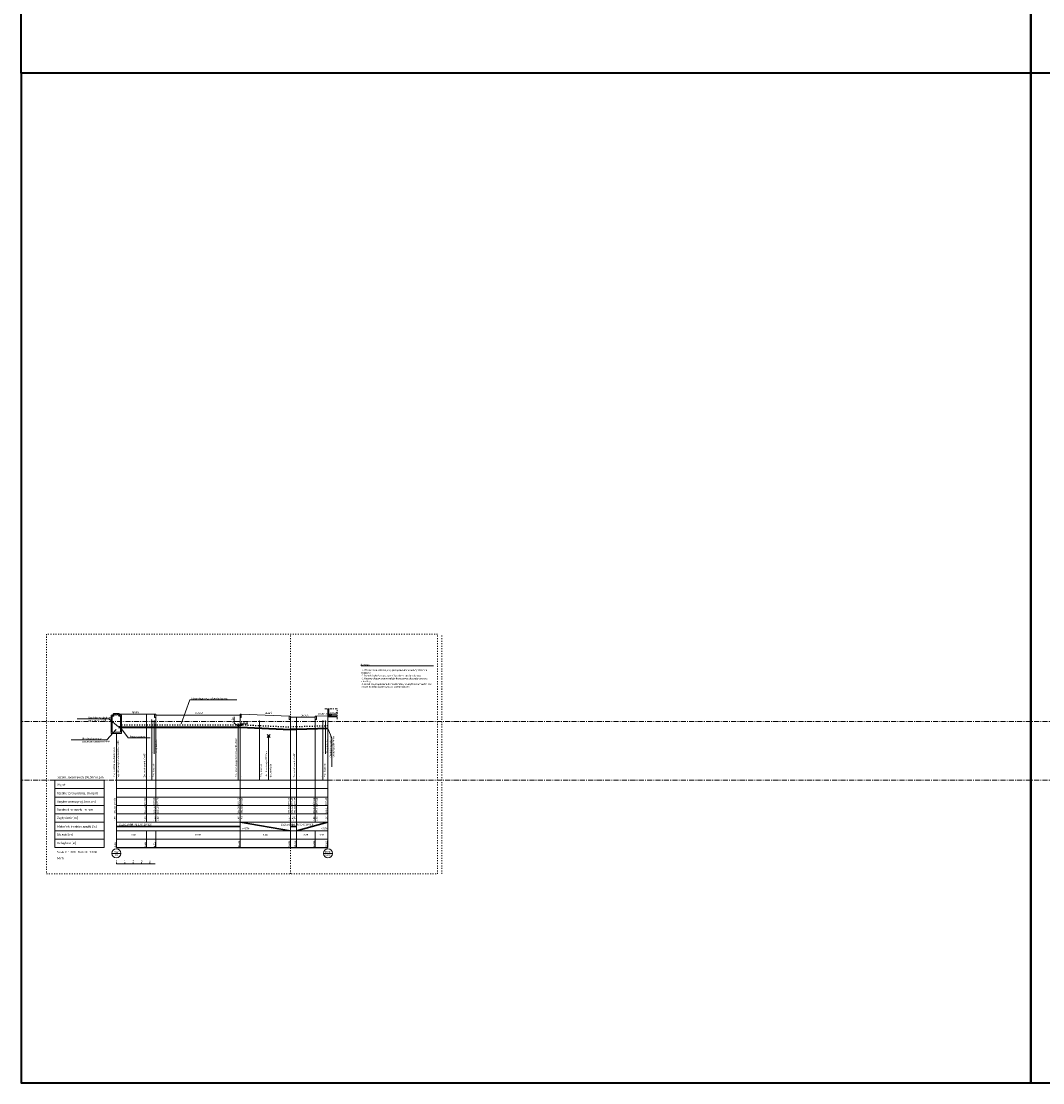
# Model space of a CAD drawing. Header units: millimetres. Extents: x -1212 to 8000, y -2 to 4191.
# Tile 1 of 28: x -1212 to -1090, y 154 to 280. Entities that reach past the tile are written whole.
import ezdxf
from ezdxf import colors
from ezdxf.entities.mleader import LeaderData, LeaderLine
from ezdxf.enums import TextEntityAlignment as Align
from ezdxf.math import Vec2, Vec3

# ---------------------------------------------------------------- set-up
doc = ezdxf.new("R2010")
doc.units = ezdxf.units.MM
doc.set_wipeout_variables(frame=1)
for name, pattern in [('ACAD_ISO03W100', [30, 12, -18]), ('ACAD_ISO10W100', [18, 12, -3, 0, -3]), ('DASHDOT', [1, 0.5, -0.25, 0, -0.25])]:
    doc.linetypes.add(name, pattern=pattern)
for name, color, linetype, lineweight in [('PRIMETECH - KONSTRUKCJA', 7, 'Continuous', 15), ('PRIMETECH - KOTY', 7, 'Continuous', 9), ('PRIMETECH - LINIE PROFILOWE', 7, 'Continuous', 15), ('PRIMETECH - OPISY', 7, 'Continuous', 9), ('PRIMETECH - TEREN', 252, 'Continuous', 15), ('PRIMETECH - WODA_PRZYŁĄCZ', 5, 'Continuous', 40), ('PRIMETECH - WODA_ZIMNA_INSTALACJA_ZEWN', 5, 'Continuous', 40), ('PROHUBUS - WODA_OPIS', 7, 'Continuous', 18)]:
    doc.layers.add(name, color=color, linetype=linetype, lineweight=lineweight)
doc.layers.add('PRIMETECH - NDR--------------', color=6, linetype='Continuous', lineweight=20, plot=False)
doc.layers.add('PRIMETECH - P.P.', color=203, linetype='ACAD_ISO10W100', lineweight=15, plot=False)
doc.styles.add('DYN_DIM', font='arial.ttf')
doc.styles.add('RPK_TAB_TXT_OPIS', font='arial.ttf', dxfattribs={"width": 0.8, "height": 3.5})
doc.styles.get("Standard").update_dxf_attribs({"font": 'calibril.ttf'})
doc.dimstyles.new('1', dxfattribs={"dimtxt": 0.2, "dimasz": 0.12, "dimexe": 0, "dimexo": 0, "dimgap": 0.05, "dimtad": 1, "dimjust": 4, "dimzin": 1, "dimdsep": 46, "dimtxsty": 'Standard', "dimblk": 'NONE', "dimcen": -2.5, "dimclrd": 7, "dimclre": 7, "dimclrt": 7, "dimadec": 0, "dimazin": 0, "dimtfac": 1, "dimtmove": 0, "dimatfit": 3, "dimfxl": 1.25, "dimarcsym": 0})
doc.dimstyles.new('2', dxfattribs={"dimtxt": 0.2, "dimasz": 0.07, "dimexe": 0, "dimexo": 0, "dimgap": 0.1, "dimtad": 1, "dimzin": 1, "dimdsep": 46, "dimtxsty": 'Standard', "dimblk": 'NONE', "dimcen": 2.5, "dimclrd": 256, "dimclre": 256, "dimclrt": 256, "dimadec": 0, "dimazin": 0, "dimtfac": 1, "dimtmove": 0, "dimatfit": 3, "dimfxl": 1.25, "dimlwd": 5, "dimlwe": 5, "dimarcsym": 0})

# ---------------------------------------------------------------- blocks, each defined once
blk = doc.blocks.new('*D8170')
at = {"layer": 'DEFPOINTS', "color": 0}
blk.add_point((-1200.46, 182), dxfattribs=at)
blk.add_point((-1200.46, 182), dxfattribs=at)
blk.add_point((-1200.46, 182), dxfattribs=at)
at = {"layer": 'PRIMETECH - LINIE PROFILOWE', "color": 7, "lineweight": -2, "ltscale": 2}
for q in [(-1200.46, 182.63), (-1200.46, 182), (-1200.46, 182)]:
    blk.add_line((-1200.46, 182), q, dxfattribs=at)
at = {"layer": 'PRIMETECH - LINIE PROFILOWE', "color": 7, "ltscale": 2, "insert": (-1200.62, 182.32), "char_height": 0.2, "attachment_point": 5, "rotation": 90}
blk.add_mtext('0.00', dxfattribs=at)
blk = doc.blocks.new('_None')
blk = doc.blocks.new('*U6047')
at = {"ltscale": 1000}
for p, q in [((0, 4.54), (0, -0.46)), ((0, 2.04), (0, 0))]:
    blk.add_line(p, q, dxfattribs=at)
blk.add_circle((0, 2.04), 2.5)
at = {"ltscale": 1000, "style": 'RPK_TAB_TXT_OPIS', "width": 0.8}
blk.add_attdef('NR_PIONU', text='', height=1, rotation=270, dxfattribs=at).set_placement((-0.5, 2.04), align=Align.TOP_CENTER)
blk.add_attdef('OPIS_PION', text='', height=1, rotation=270, dxfattribs=at).set_placement((0, 2.04), align=Align.BOTTOM_CENTER)
blk = doc.blocks.new('*D8172')
at = {"layer": 'DEFPOINTS', "color": 0}
for p in [(-1200.46, 183), (-1196.86, 183), (-1196.86, 183)]:
    blk.add_point(p, dxfattribs=at)
at = {"layer": 'PRIMETECH - LINIE PROFILOWE', "lineweight": 5, "ltscale": 2}
for p, q in [((-1200.46, 183), (-1200.46, 183)), ((-1200.46, 183), (-1196.86, 183)), ((-1196.86, 183), (-1196.86, 183))]:
    blk.add_line(p, q, dxfattribs=at)
at = {"layer": 'PRIMETECH - LINIE PROFILOWE', "ltscale": 2, "insert": (-1198.41, 183.5), "char_height": 0.2, "attachment_point": 5}
blk.add_mtext('3.60', dxfattribs=at)
blk = doc.blocks.new('_$0$_None')
blk = doc.blocks.new('_Oblique')
at = {"color": 0, "linetype": 'ByBlock', "lineweight": -2}
blk.add_line((-0.5, -0.5), (0.5, 0.5), dxfattribs=at)
blk = doc.blocks.new('*D8183')
at = {"layer": 'DEFPOINTS', "color": 0}
for p in [(-1185.96, 196.49), (-1185.96, 196.33), (-1185.96, 196.33)]:
    blk.add_point(p, dxfattribs=at)
at = {"layer": 'PRIMETECH - LINIE PROFILOWE', "lineweight": 5, "ltscale": 2}
for p, q in [((-1186.45, 197.53), (-1186.45, 196.8)), ((-1186.45, 196.8), (-1185.96, 196.41)), ((-1185.96, 196.49), (-1185.96, 196.49)), ((-1185.96, 196.49), (-1185.96, 196.33)), ((-1185.96, 196.33), (-1185.96, 196.33))]:
    blk.add_line(p, q, dxfattribs=at)
at = {"layer": 'PRIMETECH - LINIE PROFILOWE', "lineweight": 5, "xscale": 0.07, "yscale": 0.07, "zscale": 0.07}
for p, rotation in [((-1185.96, 196.49), 270), ((-1185.96, 196.33), 90)]:
    blk.add_blockref('_Oblique', p, dxfattribs=dict(at, rotation=rotation))
at = {"layer": 'PRIMETECH - LINIE PROFILOWE', "ltscale": 2, "insert": (-1186.66, 197.16), "char_height": 0.2, "attachment_point": 5, "rotation": 90}
blk.add_mtext('0.16', dxfattribs=at)
blk = doc.blocks.new('*D8184')
at = {"layer": 'DEFPOINTS', "color": 0}
for p in [(-1200.46, 182), (-1196.86, 182), (-1196.86, 182)]:
    blk.add_point(p, dxfattribs=at)
at = {"layer": 'PRIMETECH - LINIE PROFILOWE', "color": 7, "lineweight": -2, "ltscale": 2}
for p, q in [((-1200.46, 182), (-1200.46, 182)), ((-1200.46, 182), (-1196.86, 182)), ((-1196.86, 182), (-1196.86, 182.63))]:
    blk.add_line(p, q, dxfattribs=at)
at = {"layer": 'PRIMETECH - LINIE PROFILOWE', "color": 7, "ltscale": 2, "insert": (-1197.02, 182.31), "char_height": 0.2, "attachment_point": 5, "rotation": 90}
blk.add_mtext('3.60', dxfattribs=at)
blk = doc.blocks.new('*D8185')
at = {"layer": 'DEFPOINTS', "color": 0}
for p in [(-1200.46, 182), (-1195.76, 182), (-1195.76, 182)]:
    blk.add_point(p, dxfattribs=at)
at = {"layer": 'PRIMETECH - LINIE PROFILOWE', "color": 7, "lineweight": -2, "ltscale": 2}
for p, q in [((-1200.46, 182), (-1200.46, 182)), ((-1200.46, 182), (-1195.76, 182)), ((-1195.76, 182), (-1195.76, 182.64))]:
    blk.add_line(p, q, dxfattribs=at)
at = {"layer": 'PRIMETECH - LINIE PROFILOWE', "color": 7, "ltscale": 2, "insert": (-1195.92, 182.32), "char_height": 0.2, "attachment_point": 5, "rotation": 90}
blk.add_mtext('4.70', dxfattribs=at)
blk = doc.blocks.new('*D8186')
at = {"layer": 'DEFPOINTS', "color": 0}
for p in [(-1200.46, 182), (-1185.76, 182), (-1185.76, 182)]:
    blk.add_point(p, dxfattribs=at)
at = {"layer": 'PRIMETECH - LINIE PROFILOWE', "color": 7, "lineweight": -2, "ltscale": 2}
for p, q in [((-1200.46, 182), (-1200.46, 182)), ((-1200.46, 182), (-1185.76, 182)), ((-1185.76, 182), (-1185.76, 182.77))]:
    blk.add_line(p, q, dxfattribs=at)
at = {"layer": 'PRIMETECH - LINIE PROFILOWE', "color": 7, "ltscale": 2, "insert": (-1185.92, 182.39), "char_height": 0.2, "attachment_point": 5, "rotation": 90}
blk.add_mtext('14.70', dxfattribs=at)
blk = doc.blocks.new('*D8187')
at = {"layer": 'DEFPOINTS', "color": 0}
for p in [(-1195.76, 183), (-1195.76, 183), (-1185.76, 183)]:
    blk.add_point(p, dxfattribs=at)
at = {"layer": 'PRIMETECH - LINIE PROFILOWE', "lineweight": 5, "ltscale": 2}
for p, q in [((-1195.76, 183), (-1195.76, 183)), ((-1185.76, 183), (-1195.76, 183)), ((-1185.76, 183), (-1185.76, 183))]:
    blk.add_line(p, q, dxfattribs=at)
at = {"layer": 'PRIMETECH - LINIE PROFILOWE', "ltscale": 2, "insert": (-1190.76, 183.5), "char_height": 0.2, "attachment_point": 5}
blk.add_mtext('10.00', dxfattribs=at)
blk = doc.blocks.new('*D8188')
at = {"layer": 'DEFPOINTS', "color": 0}
for p in [(-1200.46, 182), (-1179.76, 182), (-1179.76, 182)]:
    blk.add_point(p, dxfattribs=at)
at = {"layer": 'PRIMETECH - LINIE PROFILOWE', "color": 7, "lineweight": -2, "ltscale": 2}
for p, q in [((-1200.46, 182), (-1200.46, 182)), ((-1200.46, 182), (-1179.76, 182)), ((-1179.76, 182), (-1179.76, 182.78))]:
    blk.add_line(p, q, dxfattribs=at)
at = {"layer": 'PRIMETECH - LINIE PROFILOWE', "color": 7, "ltscale": 2, "insert": (-1179.92, 182.39), "char_height": 0.2, "attachment_point": 5, "rotation": 90}
blk.add_mtext('20.70', dxfattribs=at)
blk = doc.blocks.new('*D8189')
at = {"layer": 'DEFPOINTS', "color": 0}
for p in [(-1200.46, 182), (-1179.06, 182), (-1179.06, 182)]:
    blk.add_point(p, dxfattribs=at)
at = {"layer": 'PRIMETECH - LINIE PROFILOWE', "color": 7, "lineweight": -2, "ltscale": 2}
for p, q in [((-1200.46, 182), (-1200.46, 182)), ((-1200.46, 182), (-1179.06, 182)), ((-1179.06, 182), (-1179.06, 182.78))]:
    blk.add_line(p, q, dxfattribs=at)
at = {"layer": 'PRIMETECH - LINIE PROFILOWE', "color": 7, "ltscale": 2, "insert": (-1179.22, 182.39), "char_height": 0.2, "attachment_point": 5, "rotation": 90}
blk.add_mtext('21.40', dxfattribs=at)
blk = doc.blocks.new('*D8190')
at = {"layer": 'DEFPOINTS', "color": 0}
for p in [(-1185.76, 183), (-1185.76, 183), (-1179.76, 183)]:
    blk.add_point(p, dxfattribs=at)
at = {"layer": 'PRIMETECH - LINIE PROFILOWE', "lineweight": 5, "ltscale": 2}
for p, q in [((-1185.76, 183), (-1185.76, 183)), ((-1179.76, 183), (-1185.76, 183)), ((-1179.76, 183), (-1179.76, 183))]:
    blk.add_line(p, q, dxfattribs=at)
at = {"layer": 'PRIMETECH - LINIE PROFILOWE', "ltscale": 2, "insert": (-1182.76, 183.5), "char_height": 0.2, "attachment_point": 5}
blk.add_mtext('6.00', dxfattribs=at)
blk = doc.blocks.new('*D8191')
at = {"layer": 'DEFPOINTS', "color": 0}
for p in [(-1200.46, 182), (-1175.31, 182), (-1175.31, 182)]:
    blk.add_point(p, dxfattribs=at)
at = {"layer": 'PRIMETECH - LINIE PROFILOWE', "color": 7, "lineweight": -2, "ltscale": 2}
for p, q in [((-1200.46, 182), (-1200.46, 182)), ((-1200.46, 182), (-1175.31, 182)), ((-1175.31, 182), (-1175.31, 182.78))]:
    blk.add_line(p, q, dxfattribs=at)
at = {"layer": 'PRIMETECH - LINIE PROFILOWE', "color": 7, "ltscale": 2, "insert": (-1175.47, 182.39), "char_height": 0.2, "attachment_point": 5, "rotation": 90}
blk.add_mtext('25.15', dxfattribs=at)
blk = doc.blocks.new('*D8192')
at = {"layer": 'DEFPOINTS', "color": 0}
for p in [(-1200.46, 182), (-1176.81, 182), (-1176.81, 182)]:
    blk.add_point(p, dxfattribs=at)
at = {"layer": 'PRIMETECH - LINIE PROFILOWE', "color": 7, "lineweight": -2, "ltscale": 2}
for p, q in [((-1200.46, 182), (-1200.46, 182)), ((-1200.46, 182), (-1176.81, 182)), ((-1176.81, 182), (-1176.81, 182.78))]:
    blk.add_line(p, q, dxfattribs=at)
at = {"layer": 'PRIMETECH - LINIE PROFILOWE', "color": 7, "ltscale": 2, "insert": (-1176.97, 182.39), "char_height": 0.2, "attachment_point": 5, "rotation": 90}
blk.add_mtext('23.65', dxfattribs=at)
blk = doc.blocks.new('*D8193')
at = {"layer": 'DEFPOINTS', "color": 0}
for p in [(-1179.06, 183), (-1179.06, 183), (-1176.81, 183)]:
    blk.add_point(p, dxfattribs=at)
at = {"layer": 'PRIMETECH - LINIE PROFILOWE', "lineweight": 5, "ltscale": 2}
for p, q in [((-1179.06, 183), (-1179.06, 183)), ((-1176.81, 183), (-1179.06, 183)), ((-1176.81, 183), (-1176.81, 183))]:
    blk.add_line(p, q, dxfattribs=at)
at = {"layer": 'PRIMETECH - LINIE PROFILOWE', "ltscale": 2, "insert": (-1177.94, 183.5), "char_height": 0.2, "attachment_point": 5}
blk.add_mtext('2.25', dxfattribs=at)
blk = doc.blocks.new('*D8194')
at = {"layer": 'DEFPOINTS', "color": 0}
for p in [(-1176.81, 183), (-1175.31, 183), (-1175.31, 183)]:
    blk.add_point(p, dxfattribs=at)
at = {"layer": 'PRIMETECH - LINIE PROFILOWE', "lineweight": 5, "ltscale": 2}
for p, q in [((-1176.81, 183), (-1176.81, 183)), ((-1176.81, 183), (-1175.31, 183)), ((-1175.31, 183), (-1175.31, 183))]:
    blk.add_line(p, q, dxfattribs=at)
at = {"layer": 'PRIMETECH - LINIE PROFILOWE', "ltscale": 2, "insert": (-1176.06, 183.5), "char_height": 0.2, "attachment_point": 5}
blk.add_mtext('1.50', dxfattribs=at)

msp = doc.modelspace()

# ---------------------------------------------------------------- linework, layer by layer
at = {"layer": 'PRIMETECH - KONSTRUKCJA', "linetype": 'DASHDOT', "ltscale": 0.5}
for p, q in [((-1174.219, 198.506), (-1175.776, 198.506)), ((-1174.219, 197.25), (-1174.219, 198.506))]:
    msp.add_line(p, q, dxfattribs=at)
at = {"layer": 'PRIMETECH - KONSTRUKCJA'}
for p, q in [((-1175.314, 197.65), (-1175.314, 198.506)), ((-1175.214, 197.65), (-1175.214, 198.506)), ((-1201.084, 195.558), (-1201.084, 197.732)), ((-1200.964, 195.708), (-1200.964, 197.612)), ((-1200.786, 197.832), (-1200.866, 197.812)), ((-1200.866, 197.812), (-1200.767, 197.812)), ((-1200.796, 197.95), (-1200.819, 197.95)), ((-1200.819, 197.95), (-1200.819, 197.906)), ((-1200.819, 197.906), (-1200.786, 197.872)), ((-1200.796, 197.905), (-1200.796, 197.95)), ((-1200.767, 197.905), (-1200.796, 197.905)), ((-1200.786, 197.872), (-1200.786, 197.832)), ((-1200.774, 197.732), (-1200.774, 197.612)), ((-1200.767, 197.812), (-1200.767, 197.905)), ((-1200.161, 197.812), (-1200.161, 197.905)), ((-1200.161, 197.905), (-1200.133, 197.905)), ((-1200.161, 197.812), (-1200.063, 197.812)), ((-1200.161, 197.812), (-1200.063, 197.812)), ((-1200.154, 197.732), (-1200.154, 197.612)), ((-1200.109, 197.906), (-1200.143, 197.872)), ((-1200.143, 197.872), (-1200.143, 197.832)), ((-1200.143, 197.832), (-1200.063, 197.812)), ((-1200.133, 197.95), (-1200.109, 197.95)), ((-1200.133, 197.905), (-1200.133, 197.95)), ((-1200.109, 197.95), (-1200.109, 197.906)), ((-1199.964, 195.708), (-1199.964, 197.612)), ((-1199.844, 195.558), (-1199.844, 197.732)), ((-1175.314, 197.65), (-1174.219, 197.65)), ((-1175.314, 197.55), (-1174.219, 197.55)), ((-1200.964, 195.7), (-1199.964, 195.7)), ((-1200.1, 196.418), (-1200.185, 196.183)), ((-1201.084, 195.55), (-1199.844, 195.55))]:
    msp.add_line(p, q, dxfattribs=at)
at = {"layer": 'PRIMETECH - KONSTRUKCJA', "lineweight": 25}
msp.add_line((-1200.767, 197.812), (-1200.866, 197.812), dxfattribs=at)
at = {"layer": 'PRIMETECH - KONSTRUKCJA', "color": 252, "linetype": 'ACAD_ISO03W100', "lineweight": 5, "ltscale": 0.003}
for p, q in [((-1200.154, 197.732), (-1200.774, 197.732)), ((-1200.767, 197.812), (-1200.161, 197.812))]:
    msp.add_line(p, q, dxfattribs=at)
at = {"layer": 'PRIMETECH - KONSTRUKCJA', "lineweight": 9}
for p, q in [((-1200.754, 197.92), (-1200.735, 197.892)), ((-1200.194, 197.892), (-1200.735, 197.892)), ((-1200.174, 197.92), (-1200.194, 197.892))]:
    msp.add_line(p, q, dxfattribs=at)
at = {"layer": 'PRIMETECH - KONSTRUKCJA'}
for points in [[(-1200.774, 197.732), (-1200.894, 197.732), (-1200.894, 197.812), (-1200.774, 197.812)], [(-1200.787, 197.95), (-1200.787, 197.92), (-1200.142, 197.92), (-1200.142, 197.95)], [(-1200.154, 197.732), (-1200.034, 197.732), (-1200.034, 197.812), (-1200.154, 197.812)]]:
    msp.add_lwpolyline(points, close=True, dxfattribs=at)
at = {"layer": 'PRIMETECH - KOTY', "color": 7, "lineweight": 0}
msp.add_line((-1175.152, 197.85), (-1174.252, 197.85), dxfattribs=at)
at = {"layer": 'PRIMETECH - KOTY'}
for p, q in [((-1185.57, 196.495), (-1185.964, 196.495)), ((-1185.72, 196.695), (-1184.82, 196.695))]:
    msp.add_line(p, q, dxfattribs=at)
at = {"layer": 'PRIMETECH - KOTY', "color": 7, "lineweight": 0}
msp.add_lwpolyline([(-1175.152, 197.85), (-1175.002, 197.65), (-1174.852, 197.85)], close=True, dxfattribs=at)
at = {"layer": 'PRIMETECH - KOTY'}
msp.add_lwpolyline([(-1185.72, 196.695), (-1185.57, 196.495), (-1185.42, 196.695)], close=True, dxfattribs=at)
at = {"layer": 'PRIMETECH - LINIE PROFILOWE', "ltscale": 2}
for p, q in [((-1201.084, 197.732), (-1200.774, 197.732)), ((-1200.964, 197.612), (-1200.774, 197.612)), ((-1200.154, 197.732), (-1199.844, 197.732)), ((-1200.154, 197.612), (-1199.964, 197.612)), ((-1196.864, 197.85), (-1196.864, 185)), ((-1195.764, 197.45), (-1195.764, 185)), ((-1185.764, 197.44), (-1185.764, 182)), ((-1179.764, 197.44), (-1179.764, 182)), ((-1179.064, 197.49), (-1179.064, 182)), ((-1176.814, 197.51), (-1176.814, 185)), ((-1175.314, 197.66), (-1175.314, 182)), ((-1200.464, 195.55), (-1200.464, 182)), ((-1196.864, 184), (-1196.864, 182)), ((-1195.764, 184), (-1195.764, 182)), ((-1176.814, 184), (-1176.814, 182))]:
    msp.add_line(p, q, dxfattribs=at)
at = {"layer": 'PRIMETECH - LINIE PROFILOWE', "color": 30, "ltscale": 2}
for p, q in [((-1196.264, 197.125), (-1196.264, 190)), ((-1183.464, 197.025), (-1183.464, 190)), ((-1175.914, 197.025), (-1175.914, 190))]:
    msp.add_line(p, q, dxfattribs=at)
at = {"layer": 'PRIMETECH - LINIE PROFILOWE', "color": 1, "ltscale": 2}
for p, q in [((-1195.964, 197.025), (-1195.964, 193.14)), ((-1175.614, 197.025), (-1175.614, 193.14)), ((-1182.534, 195.082), (-1182.194, 195.422)), ((-1182.534, 195.422), (-1182.194, 195.082))]:
    msp.add_line(p, q, dxfattribs=at)
at = {"layer": 'PRIMETECH - LINIE PROFILOWE', "lineweight": 30, "ltscale": 2}
msp.add_line((-1199.91, 196.36), (-1199.91, 196.24), dxfattribs=at)
at = {"layer": 'PRIMETECH - LINIE PROFILOWE', "color": 94, "ltscale": 2}
for p, q in [((-1185.964, 196.495), (-1185.964, 190)), ((-1182.364, 195.152), (-1182.364, 190))]:
    msp.add_line(p, q, dxfattribs=at)
at = {"layer": 'PRIMETECH - LINIE PROFILOWE'}
for p, q in [((-1175.314, 190), (-1200.464, 190)), ((-1207.77, 189), (-1201.892, 189)), ((-1207.77, 188), (-1201.892, 188)), ((-1175.314, 189), (-1200.464, 189)), ((-1175.314, 188), (-1200.464, 188)), ((-1207.77, 187), (-1201.892, 187)), ((-1175.314, 187), (-1200.464, 187)), ((-1207.77, 186), (-1201.892, 186)), ((-1175.314, 186), (-1200.464, 186)), ((-1207.77, 185), (-1201.892, 185)), ((-1175.314, 185), (-1200.464, 185)), ((-1207.77, 184), (-1201.892, 184)), ((-1207.77, 183), (-1201.892, 183)), ((-1175.314, 184), (-1200.464, 184)), ((-1175.314, 183), (-1200.464, 183))]:
    msp.add_line(p, q, dxfattribs=at)
at = {"layer": 'PRIMETECH - LINIE PROFILOWE', "color": 6, "lineweight": 35, "ltscale": 2}
for points in [[(-1091.77, 274.043), (-1211.77, 274.043), (-1211.77, 334.043), (-1091.77, 334.043)], [(-971.77, 274.043), (-1091.77, 274.043), (-1091.77, 334.043), (-971.77, 334.043)], [(-1091.77, 274.043), (-1211.77, 274.043), (-1211.77, 154.043), (-1091.77, 154.043)], [(-971.77, 274.043), (-1091.77, 274.043), (-1091.77, 154.043), (-971.77, 154.043)]]:
    msp.add_lwpolyline(points, close=True, dxfattribs=at)
at = {"layer": 'PRIMETECH - LINIE PROFILOWE'}
msp.add_lwpolyline([(-1207.77, 190), (-1201.892, 190), (-1201.892, 182), (-1207.77, 182)], close=True, dxfattribs=at)
at = {"layer": 'PRIMETECH - LINIE PROFILOWE', "color": 30, "ltscale": 2}
for centre in [(-1196.264, 197.15), (-1183.464, 197.05), (-1175.914, 197.05)]:
    msp.add_circle(centre, 0.025, dxfattribs=at)
at = {"layer": 'PRIMETECH - LINIE PROFILOWE', "color": 1, "ltscale": 2}
for centre in [(-1195.964, 197.05), (-1175.614, 197.05)]:
    msp.add_circle(centre, 0.025, dxfattribs=at)
at = {"layer": 'PRIMETECH - LINIE PROFILOWE', "color": 94, "ltscale": 2}
for centre in [(-1185.964, 196.595), (-1182.364, 195.252)]:
    msp.add_circle(centre, 0.1, dxfattribs=at)
at = {"layer": 'PRIMETECH - NDR--------------', "linetype": 'ACAD_ISO03W100', "ltscale": 0.01}
for p, q in [((-1208.77, 207.365), (-1208.77, 178.865)), ((-1162.27, 207.365), (-1208.77, 207.365)), ((-1179.77, 178.865), (-1179.77, 207.365)), ((-1162.27, 178.865), (-1162.27, 207.365)), ((-1161.77, 178.865), (-1161.77, 207.365)), ((-1208.77, 178.865), (-1162.27, 178.865))]:
    msp.add_line(p, q, dxfattribs=at)
at = {"layer": 'PRIMETECH - OPISY', "color": 7, "lineweight": 30, "ltscale": 2}
for p, q in [((-1200.464, 184.5), (-1185.764, 184.5)), ((-1179.764, 184), (-1185.764, 185)), ((-1179.764, 184.5), (-1179.064, 184.5)), ((-1179.064, 184), (-1175.314, 185))]:
    msp.add_line(p, q, dxfattribs=at)
at = {"layer": 'PRIMETECH - OPISY', "color": 7}
for p, q in [((-1200.464, 180.232), (-1200.464, 180.047)), ((-1200.464, 180.047), (-1195.864, 180.047)), ((-1199.464, 180.047), (-1199.464, 180.232)), ((-1198.464, 180.047), (-1198.464, 180.232)), ((-1197.464, 180.047), (-1197.464, 180.232)), ((-1196.464, 180.047), (-1196.464, 180.232))]:
    msp.add_line(p, q, dxfattribs=at)
at = {"layer": 'PRIMETECH - P.P.', "ltscale": 0.05}
for p, q in [((-851.77, 197), (-1211.77, 197)), ((-851.77, 190), (-1211.77, 190))]:
    msp.add_line(p, q, dxfattribs=at)
at = {"layer": 'PRIMETECH - TEREN', "ltscale": 2}
for p, q in [((-1200.143, 197.85), (-1195.914, 197.85)), ((-1195.764, 197.73), (-1185.764, 197.722)), ((-1185.614, 197.84), (-1179.914, 197.61)), ((-1179.064, 197.49), (-1179.764, 197.49)), ((-1176.814, 197.51), (-1179.064, 197.49)), ((-1175.314, 197.66), (-1176.664, 197.63))]:
    msp.add_line(p, q, dxfattribs=at)
for points in [[(-1195.914, 197.85), (-1195.764, 197.85), (-1195.764, 197.45), (-1195.914, 197.45)], [(-1185.764, 197.84), (-1185.614, 197.84), (-1185.614, 197.44), (-1185.764, 197.44)], [(-1179.914, 197.61), (-1179.764, 197.61), (-1179.764, 197.21), (-1179.914, 197.21)], [(-1176.814, 197.63), (-1176.664, 197.63), (-1176.664, 197.23), (-1176.814, 197.23)]]:
    msp.add_lwpolyline(points, close=True, dxfattribs=at)
at = {"layer": 'PRIMETECH - WODA_PRZYŁĄCZ', "linetype": 'ACAD_ISO03W100', "lineweight": 25, "ltscale": 0.01}
for p, q in [((-1199.844, 196.6), (-1185.758, 196.6)), ((-1185.758, 196.6), (-1179.751, 196.34)), ((-1179.064, 196.34), (-1179.764, 196.34)), ((-1175.323, 196.452), (-1179.073, 196.34))]:
    msp.add_line(p, q, dxfattribs=at)
at = {"layer": 'PRIMETECH - WODA_ZIMNA_INSTALACJA_ZEWN', "ltscale": 2}
for p, q in [((-1200.143, 196.3), (-1185.764, 196.3)), ((-1185.764, 196.3), (-1179.764, 196.04)), ((-1179.064, 196.04), (-1179.764, 196.04)), ((-1175.314, 196.153), (-1179.064, 196.04))]:
    msp.add_line(p, q, dxfattribs=at)
at = {"layer": 'PRIMETECH - WODA_ZIMNA_INSTALACJA_ZEWN', "lineweight": 13, "ltscale": 2}
msp.add_line((-1185.834, 196.33), (-1186.095, 196.33), dxfattribs=at)

# ---------------------------------------------------------------- texts
at = {"layer": 'PRIMETECH - OPISY', "ltscale": 10, "width": 0.8}
for s, p in [('ZIELEŃ', (-1198.631, 197.942)), ('DROGA', (-1191.06, 197.886)), ('ZIELEŃ', (-1182.819, 197.88)), ('197.65', (-1175.065, 197.905)), ('196.49', (-1185.633, 196.749)), ('DROGA', (-1178.545, 197.611)), ('CHODNIK', (-1176.506, 197.803))]:
    msp.add_text(s, height=0.2, dxfattribs=at).set_placement(p)
at = {"layer": 'PRIMETECH - OPISY', "color": 7, "width": 0.75}
msp.add_text('poziom. porównawczy 190,00 m n.p.m', height=0.25, dxfattribs=at).set_placement((-1207.514, 190.233))
at = {"layer": 'PRIMETECH - OPISY', "color": 7}
for s, p in [('Węzeł', (-1207.514, 189.336)), ('Rzędne terenu istniej. [m npm]', (-1207.514, 188.333)), ('Rzędne terenu proj. [m npm]', (-1207.514, 187.333)), ('Rzędne dna kanału [m npm]', (-1207.514, 186.392)), ('Zagłębienie [m]', (-1207.493, 185.412)), ('Materiały,średnice,spadki [%%%]', (-1207.513, 184.377)), ('Długość [m]', (-1207.503, 183.42)), ('Odległości [m]', (-1207.503, 182.41)), ('Skala Y: 1:100   Skala X:  1:100  ', (-1207.498, 181.339)), ('Metr', (-1207.498, 180.617))]:
    msp.add_text(s, height=0.25, dxfattribs=at).set_placement(p)
at = {"layer": 'PRIMETECH - OPISY'}
for s, p in [('197.85', (-1200.556, 187.035)), ('196.30', (-1200.545, 186.026)), ('197.85', (-1196.956, 187.035)), ('196.30', (-1196.945, 186.026)), ('197.85', (-1195.856, 187.035)), ('196.30', (-1195.845, 186.026)), ('197.73', (-1195.46, 187.035)), ('196.30', (-1195.449, 186.026)), ('197.72', (-1185.856, 187.035)), ('196.30', (-1185.845, 186.026)), ('197.84', (-1185.456, 187.035)), ('196.30', (-1185.445, 186.026)), ('197.61', (-1179.856, 187.035)), ('196.04', (-1179.845, 186.026)), ('197.49', (-1179.456, 187.035)), ('196.04', (-1179.445, 186.026)), ('197.49', (-1179.156, 187.035)), ('196.04', (-1179.145, 186.026)), ('197.51', (-1176.906, 187.035)), ('196.11', (-1176.895, 186.026)), ('197.63', (-1176.535, 187.035)), ('196.11', (-1176.524, 186.026)), ('197.65', (-1175.406, 187.035)), ('196.15', (-1175.395, 186.026)), ('1.55', (-1200.532, 185.144)), ('1.55', (-1196.932, 185.144)), ('1.55', (-1195.832, 185.144)), ('1.43', (-1195.435, 185.144)), ('1.42', (-1185.832, 185.144)), ('1.54', (-1185.432, 185.144)), ('1.57', (-1179.832, 185.144)), ('1.45', (-1179.432, 185.144)), ('1.45', (-1179.132, 185.144)), ('1.40', (-1176.882, 185.144)), ('1.52', (-1176.511, 185.144)), ('1.50', (-1175.382, 185.144))]:
    msp.add_text(s, height=0.2, rotation=90, dxfattribs=at).set_placement(p)
at = {"layer": 'PRIMETECH - OPISY', "width": 0.7}
for s, p in [('Ø32x3,0MM  PE SDR11 PN16', (-1200.137, 184.604)), ('i=4.3%', (-1185.517, 184.157)), ('Ø32x3,0MM  PE SDR11 PN16', (-1180.917, 184.604)), ('i=3.0%', (-1176.217, 184.157))]:
    msp.add_text(s, height=0.25, dxfattribs=at).set_placement(p)
at = {"layer": 'PRIMETECH - OPISY', "color": 7, "ltscale": 0.7, "width": 0.75}
for s, p in [('0', (-1200.511, 180.31)), ('1', (-1199.521, 180.31)), ('2', (-1198.531, 180.31)), ('3', (-1197.512, 180.31)), ('4', (-1196.532, 180.31))]:
    msp.add_text(s, height=0.2, dxfattribs=at).set_placement(p)
at = {"layer": 'PRIMETECH - OPISY', "char_height": 0.2, "attachment_point": 4, "rotation": 90}
for s, insert, width in [('\\pxql,sm1.5;Proj. studnia wodomierzowa\\Pwg odrębnego opracowania MARR', (-1200.464, 190.351), 5.01329), ('\\pxql,sm1.5;.\\PProj. kabel el.', (-1195.964, 193.267), 5.01329), ('\\pxql,sm1.5;Proj. kanalizacja deszczowa %%C160mm\\P.', (-1185.964, 190.351), 6.01329), ('\\pxql,sm1.5;.\\PProj. kabel el.', (-1175.614, 193.267), 5.01329), ('\\pxql,sm1.5;Zmiana kierunku 2x45%%D\\P.', (-1196.864, 190.351), 5.01329), ('\\pxql,sm1.5;Istn. kanalizacja %%C200mm\\Pdo usunięcia', (-1182.364, 190.351), 6.01329), ('\\pxql,sm1.5;Zmiana kierunku 2x45%%D\\P.', (-1179.064, 190.351), 5.01329), ('\\pxql,sm1.5;.\\PProj. kabel tt', (-1196.264, 190.351), 5.01329), ('\\pxql,sm1.5;.\\PProj. kabel tt', (-1183.464, 190.351), 5.01329), ('\\pxql,sm1.5;.\\PProj. kabel tt', (-1175.914, 190.351), 5.01329)]:
    msp.add_mtext(s, dxfattribs=dict(at, insert=insert, width=width))

# ---------------------------------------------------------------- dimensions: what is measured, and where the dimension line sits
at = {"layer": 'PRIMETECH - LINIE PROFILOWE', "ltscale": 2}
dim = msp.add_linear_dim(base=(-1185.9643, 196.3301), p1=(-1185.9643, 196.4946), p2=(-1185.9643, 196.3301), angle=90, dimstyle='2', override={"dimblk1": 'Oblique', "dimblk2": 'Oblique', "dimsah": 1, "dimtmove": 1}, dxfattribs=at)
dim.commit()
dim.dimension.update_dxf_attribs({"geometry": '*D8183', "text_midpoint": (-1186.4543, 196.8994), "dimtype": 160})
dim = msp.add_linear_dim(base=(-1196.864, 183), p1=(-1200.464, 183), p2=(-1196.864, 183), dimstyle='2', override={"dimgap": 0.4}, dxfattribs=at)
dim.commit()
dim.dimension.update_dxf_attribs({"geometry": '*D8172', "text_midpoint": (-1198.414, 183), "dimtype": 160})
for base, p1, p2, picture, middle in [((-1195.764, 183), (-1185.764, 183), (-1195.764, 183), '*D8187', (-1190.764, 183.502)), ((-1185.764, 183), (-1179.764, 183), (-1185.764, 183), '*D8190', (-1182.764, 183.502)), ((-1179.064, 183), (-1176.814, 183), (-1179.064, 183), '*D8193', (-1177.939, 183.502)), ((-1175.314, 183), (-1176.814, 183), (-1175.314, 183), '*D8194', (-1176.064, 183.502))]:
    dim = msp.add_linear_dim(base=base, p1=p1, p2=p2, dimstyle='2', override={"dimgap": 0.4}, dxfattribs=at)
    dim.commit()
    dim.dimension.update_dxf_attribs({"geometry": picture, "text_midpoint": middle})
dim = msp.add_linear_dim(base=(-1200.464296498, 182), p1=(-1200.464296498, 182), p2=(-1200.464296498, 182), dimstyle='1', dxfattribs=at)
dim.commit()
dim.dimension.update_dxf_attribs({"geometry": '*D8170', "text_midpoint": (-1200.616396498, 182.3157)})

# ---------------------------------------------------------------- leaders
at = {"layer": 'PRIMETECH - OPISY', "ltscale": 10}
ml = msp.add_multileader_mtext('Standard', dxfattribs=at)
ml.set_content('\\fCalibri Light|b0|i0|c238;\\W0.7;Ciąg dalszy wg instalacji\\Pwewnętrznej kontenera', color=256, style='DYN_DIM')
ml.set_leader_properties(color=256, linetype='ByLayer', lineweight=-1)
ml.set_arrow_properties(name='_$0$_None')
ml.build(insert=Vec2(0, 0))
ml.multileader.update_dxf_attribs({"has_text_frame": 1, "text_left_attachment_type": 6, "text_right_attachment_type": 6, "dogleg_length": 0.108, "arrow_head_size": 0.1})
ctx = ml.context
ctx.base_point, ctx.char_height, ctx.arrow_head_size, ctx.landing_gap_size, ctx.plane_origin = Vec3(-1174.847, 192.689), 0.2, 0.1, 0.04, Vec3(-1202.899, 173.719)
ctx.left_attachment, ctx.right_attachment = 6, 6
notes = []
notes.append((ctx, [(0, (1, 1, 0), (-1174.847, 195.004), (0, -1), 0.148, [(0, [(-1175.314, 196.153)], 0, [])])]))
ctx.mtext.insert, ctx.mtext.text_direction, ctx.mtext.rotation, ctx.mtext.width, ctx.mtext.flow_direction = Vec3(-1175.103, 192.729), Vec3(0, 1), 1.5707963, 3998.67654, 5
ml = msp.add_multileader_mtext('Standard', dxfattribs=at)
ml.set_content('\\fCalibri Light|b0|i0|c238;\\W0.7;Taśma ostrzegawcza koloru niebieskiego', color=256, style='DYN_DIM')
ml.set_leader_properties(color=256, linetype='ByLayer', lineweight=-1)
ml.set_arrow_properties(name='_$0$_None')
ml.build(insert=Vec2(0, 0))
ml.multileader.update_dxf_attribs({"has_text_frame": 1, "text_left_attachment_type": 6, "text_right_attachment_type": 6, "dogleg_length": 0.108, "arrow_head_size": 0.1})
ctx = ml.context
ctx.base_point, ctx.char_height, ctx.arrow_head_size, ctx.landing_gap_size, ctx.plane_origin = Vec3(-1191.599, 199.571, -225.442), 0.2, 0.1, 0.04, Vec3(-1218.649, 180.749, -225.442)
ctx.left_attachment, ctx.right_attachment = 6, 6
notes.append((ctx, [(0, (1, 1, 0), (-1191.747, 199.571, -225.442), (1, 0), 0.148, [(0, [(-1192.81, 196.6, -225.442)], 0, [])])]))
ctx.mtext.insert, ctx.mtext.width, ctx.mtext.flow_direction = Vec3(-1191.559, 199.828, -225.442), 3998.67654, 5
ml = msp.add_multileader_mtext('Standard', dxfattribs=at)
ml.set_content('\\fCalibri Light|b0|i0|c238;\\W0.7;Ciąg dalszy wg odrębnego\\Popracowania MAAR', color=256, style='DYN_DIM')
ml.set_leader_properties(color=256, linetype='ByLayer', lineweight=-1)
ml.set_arrow_properties(name='_$0$_None')
ml.build(insert=Vec2(0, 0))
ml.multileader.update_dxf_attribs({"has_text_frame": 1, "text_left_attachment_type": 6, "text_right_attachment_type": 6, "dogleg_length": 0.108, "arrow_head_size": 0.1})
ctx = ml.context
ctx.base_point, ctx.char_height, ctx.arrow_head_size, ctx.landing_gap_size, ctx.plane_origin = Vec3(-1203.831, 197.302), 0.2, 0.1, 0.04, Vec3(-1232.032, 178.479)
ctx.left_attachment, ctx.right_attachment = 6, 6
notes.append((ctx, [(0, (1, 1, 0), (-1201.338, 197.302), (-1, 0), 0.148, [(0, [(-1200.143, 196.3)], 0, [])])]))
ctx.mtext.insert, ctx.mtext.width, ctx.mtext.flow_direction = Vec3(-1203.791, 197.558), 3998.67654, 5
ml = msp.add_multileader_mtext('Standard', dxfattribs=at)
ml.set_content('\\fCalibri Light|b0|i0|c238;\\W0.7;Układ wodomierza wg\\Podrębnego opracowania MAAR', color=256, style='DYN_DIM')
ml.set_leader_properties(color=256, linetype='ByLayer', lineweight=-1)
ml.set_arrow_properties(name='_$0$_None')
ml.build(insert=Vec2(0, 0))
ml.multileader.update_dxf_attribs({"has_text_frame": 1, "text_left_attachment_type": 6, "text_right_attachment_type": 6, "dogleg_length": 0.108, "arrow_head_size": 0.1})
ctx = ml.context
ctx.base_point, ctx.char_height, ctx.arrow_head_size, ctx.landing_gap_size, ctx.plane_origin = Vec3(-1204.556, 194.784), 0.2, 0.1, 0.04, Vec3(-1231.606, 175.962)
ctx.left_attachment, ctx.right_attachment = 6, 6
notes.append((ctx, [(0, (1, 1, 0), (-1201.584, 194.784), (-1, 0), 0.148, [(0, [(-1200.433, 196.098)], 0, [])])]))
ctx.mtext.insert, ctx.mtext.width, ctx.mtext.flow_direction = Vec3(-1204.516, 195.041), 3998.67654, 5
ml = msp.add_multileader_mtext('Standard', dxfattribs=at)
ml.set_content('\\fCalibri Light|b0|i0|c238;\\W0.7;Przejście szczelne', color=256, style='DYN_DIM')
ml.set_leader_properties(color=256, linetype='ByLayer', lineweight=-1)
ml.set_arrow_properties(name='_$0$_None')
ml.build(insert=Vec2(0, 0))
ml.multileader.update_dxf_attribs({"has_text_frame": 1, "text_left_attachment_type": 6, "text_right_attachment_type": 6, "dogleg_length": 0.108, "arrow_head_size": 0.1})
ctx = ml.context
ctx.base_point, ctx.char_height, ctx.arrow_head_size, ctx.landing_gap_size, ctx.plane_origin = Vec3(-1198.897, 195.047), 0.2, 0.1, 0.04, Vec3(-1225.947, 176.224)
ctx.left_attachment, ctx.right_attachment = 6, 6
notes.append((ctx, [(0, (1, 1, 0), (-1199.045, 195.047), (1, 0), 0.148, [(0, [(-1199.898, 196.195)], 0, [])])]))
ctx.mtext.insert, ctx.mtext.width, ctx.mtext.flow_direction = Vec3(-1198.857, 195.303), 3998.67654, 5
at = {"layer": 'PROHUBUS - WODA_OPIS', "color": 7, "ltscale": 10}
ml = msp.add_multileader_mtext('Standard', dxfattribs=at)
ml.set_content('{\\A1;Uwaga:\\P\\P1. Wykonawca zobowiązany jest sprawdzić wymiary i ilości na    budowie                               \\P2. Rysunki należy rozpatrywać łącznie z częścią opisową\\P}3. Rzędne włazów studni należy dostosować do projektowanej niwelety\\P4. Przed przystapieniem do robót nalezy zweryfikować rzędna dna studni do której wykonywane będzie wpięcie', color=7)
ml.set_leader_properties(color=256, linetype='ByLayer', lineweight=-1)
ml.set_arrow_properties(name='NONE')
ml.build(insert=Vec2(0, 0))
ml.multileader.update_dxf_attribs({"text_left_attachment_type": 6, "text_right_attachment_type": 6, "dogleg_length": 0.002, "arrow_head_size": 0.02})
ctx = ml.context
ctx.base_point, ctx.char_height, ctx.arrow_head_size, ctx.landing_gap_size, ctx.plane_origin, ctx.plane_x_axis, ctx.plane_y_axis = Vec3(-1171.331, 203.609), 0.2, 0.02, 0.02, Vec3(-1171.713, 209.544), Vec3(1, 0, 0), Vec3(0, 1, 0)
ctx.left_attachment, ctx.right_attachment = 6, 6
notes.append((ctx, [(0, (1, 1, 0), (-1171.351, 203.609), (1, 0, 0), 0.02, [(0, [(-1171.351, 203.703)], 0, [])])]))
ctx.mtext.insert, ctx.mtext.text_direction, ctx.mtext.width, ctx.mtext.flow_direction = Vec3(-1171.311, 203.865), Vec3(1, 0, 0), 8.44856, 5
for ctx, leaders in notes:
    for number, flags, end, landing, length, lines in leaders:
        leader = LeaderData()
        leader.index, (leader.has_last_leader_line, leader.has_dogleg_vector, leader.attachment_direction) = number, flags
        leader.last_leader_point, leader.dogleg_vector, leader.dogleg_length = Vec3(end), Vec3(landing), length
        for number, points, colour, breaks in lines:
            line = LeaderLine()
            line.index, line.vertices, line.color, line.breaks = number, Vec3.list(points), colors.encode_raw_color(colour), breaks
            leader.lines.append(line)
        ctx.leaders.append(leader)

# ---------------------------------------------------------------- next in the draw order: block references
at = {"layer": 'PRIMETECH - OPISY', "color": 7, "xscale": 0.216, "yscale": 0.216, "zscale": 0.216, "rotation": 90}
msp.add_blockref('*U6047', (-1200.025, 181.307), dxfattribs=at).add_auto_attribs({'OPIS_PION': 'SW', 'NR_PIONU': '01'})

# ---------------------------------------------------------------- next in the draw order: linework, layer by layer
at = {"layer": 'PRIMETECH - LINIE PROFILOWE'}
msp.add_line((-1175.314, 182), (-1200.464, 182), dxfattribs=at)

# ---------------------------------------------------------------- next in the draw order: dimensions: what is measured, and where the dimension line sits
at = {"layer": 'PRIMETECH - LINIE PROFILOWE', "ltscale": 2}
for base, p2, picture, middle in [((-1179.764, 182), (-1179.764, 182), '*D8188', (-1179.916, 182.392)), ((-1179.064, 182), (-1179.064, 182), '*D8189', (-1179.216, 182.392)), ((-1175.314, 182), (-1175.314, 182), '*D8191', (-1175.466, 182.388)), ((-1176.814, 182), (-1176.814, 182), '*D8192', (-1176.966, 182.388)), ((-1185.764, 182), (-1185.764, 182), '*D8186', (-1185.916, 182.387)), ((-1195.764, 182), (-1195.764, 182), '*D8185', (-1195.916, 182.318)), ((-1196.864, 182), (-1196.864, 182), '*D8184', (-1197.016, 182.313))]:
    dim = msp.add_linear_dim(base=base, p1=(-1200.464, 182), p2=p2, dimstyle='1', dxfattribs=at)
    dim.commit()
    dim.dimension.update_dxf_attribs({"geometry": picture, "text_midpoint": middle})

# ---------------------------------------------------------------- next in the draw order: block references
at = {"layer": 'PRIMETECH - OPISY', "color": 7, "xscale": 0.216, "yscale": 0.216, "zscale": 0.216, "rotation": 90}
msp.add_blockref('*U6047', (-1174.875, 181.307), dxfattribs=at).add_auto_attribs({'OPIS_PION': 'BUD', 'NR_PIONU': 'SOC'})

doc.saveas('drawing.dxf')
